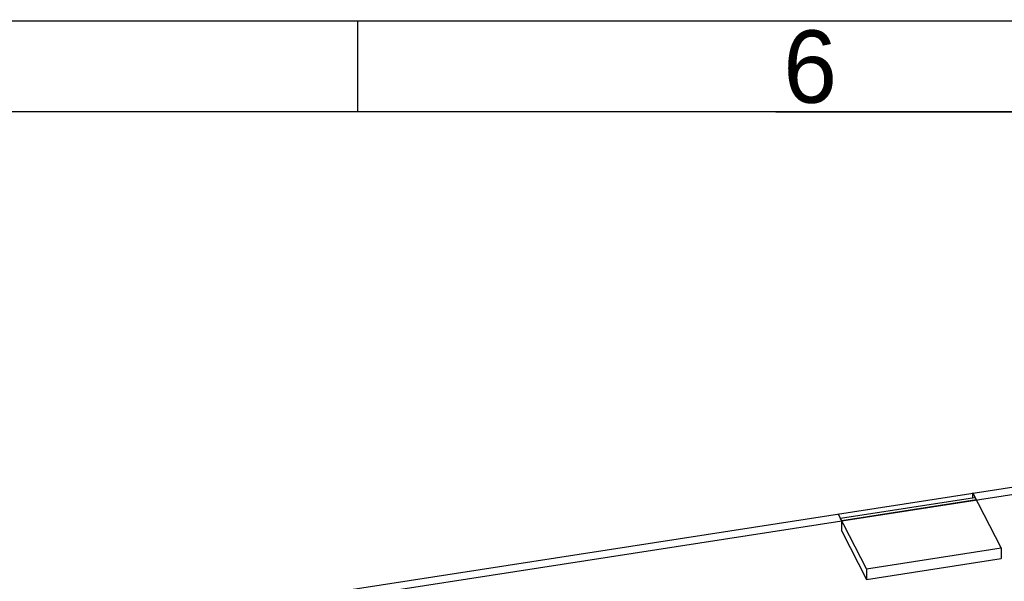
# Model space of a CAD drawing. Header units: millimetres. Extents: x 3323 to 3905, y -1050 to -642.
# Tile 9 of 12: x 3659 to 3736, y -686 to -642. Entities that reach past the tile are written whole.
import ezdxf
from ezdxf.enums import TextEntityAlignment as Align

# ---------------------------------------------------------------- set-up
doc = ezdxf.new("R2010")
doc.units = ezdxf.units.MM
doc.layers.add('图框层', color=7, linetype='Continuous')
doc.styles.add('3', font='txt')

msp = doc.modelspace()

# ---------------------------------------------------------------- linework, layer by layer
at = {"color": 7}
for p, q in [((3660.484, -690.874), (3795.987, -669.899)), ((3733.638, -679.948), (3723.139, -681.573)), ((3733.798, -680.106), (3723.227, -681.743)), ((3733.518, -679.947), (3733.522, -679.568)), ((3735.733, -683.875), (3733.522, -679.568)), ((3725.162, -685.512), (3722.95, -681.204)), ((3725.162, -685.512), (3735.733, -683.875)), ((3735.733, -683.875), (3735.726, -684.705)), ((3725.162, -685.512), (3725.155, -686.341))]:
    msp.add_line(p, q, dxfattribs=at)
at = {"color": 3}
for p, q in [((3660.761, -691.412), (3796.264, -670.437)), ((3723.22, -682.572), (3723.227, -681.743)), ((3723.22, -682.572), (3725.155, -686.341)), ((3725.155, -686.341), (3735.726, -684.705))]:
    msp.add_line(p, q, dxfattribs=at)
at = {"color": 7}
for points in [[(3733.798, -680.106), (3733.785, -680.082), (3733.76, -680.038), (3733.715, -679.977), (3733.666, -679.943), (3733.638, -679.948)], [(3723.227, -681.743), (3723.214, -681.718), (3723.189, -681.674), (3723.144, -681.613), (3723.094, -681.58), (3723.067, -681.584)]]:
    msp.add_open_spline(points, degree=3, knots=[0, 0, 0, 0, 0.357599, 0.640032, 1, 1, 1, 1], dxfattribs=at)
at = {"layer": '图框层', "color": 0}
for p, q in [((3323.184, -642.526), (3905.349, -642.526)), ((3685.251, -649.667), (3685.251, -642.526)), ((3898.207, -649.667), (3330.325, -649.667)), ((3718.047, -649.667), (3898.207, -649.667))]:
    msp.add_line(p, q, dxfattribs=at)

# ---------------------------------------------------------------- texts
at = {"layer": '图框层', "color": 0, "style": '3'}
msp.add_text('6', height=5.679, rotation=0, dxfattribs=at).set_placement((3720.744, -646.118), align=Align.MIDDLE)

doc.saveas('drawing.dxf')
